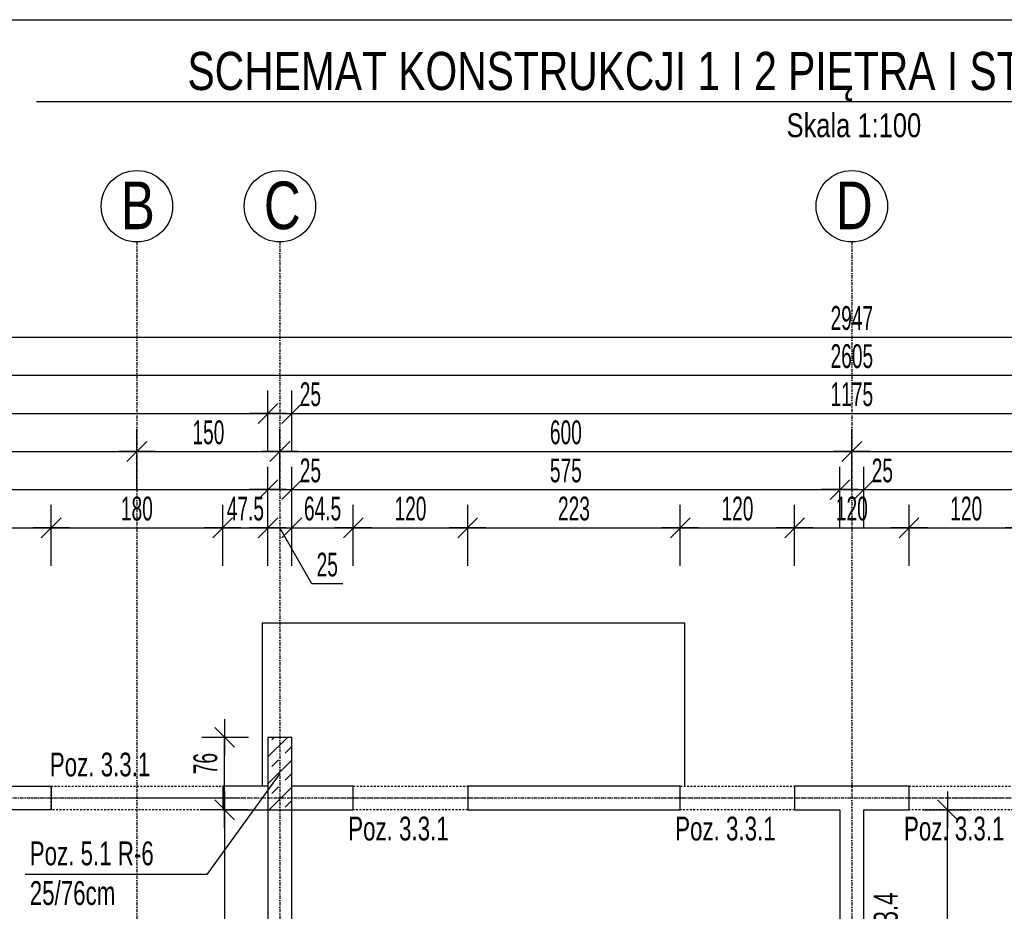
# Model space of a CAD drawing. Header units: millimetres. Extents: x -796 to 14823, y -2819 to 1873.
# Tile 21 of 51: x 338 to 1371, y 937 to 1873. Entities that reach past the tile are written whole.
import ezdxf
from ezdxf.enums import TextEntityAlignment as Align

# ---------------------------------------------------------------- set-up
doc = ezdxf.new("R2010")
doc.units = ezdxf.units.MM
doc.header["$LTSCALE"] = 10
doc.linetypes.add('MO', pattern=[0.7, 0.35, -0.17, 0.01, -0.17])
doc.linetypes.add('MP', pattern=[0.36, 0.2, -0.16])
doc.layers.add('BA_obw', color=230, linetype='Continuous', plot=False)
for name, color, linetype in [('BA_szr', 1, 'Continuous'), ('BA_txs', 2, 'Continuous'), ('BA_wym', 1, 'Continuous'), ('BD_lpm', 1, 'MP'), ('BD_osm', 1, 'MO'), ('BD_txs', 2, 'Continuous'), ('BD_wic', 1, 'Continuous'), ('BD_wig', 3, 'Continuous'), ('BZ_odn', 1, 'Continuous'), ('BZ_sym', 7, 'Continuous'), ('BZ_txg', 3, 'Continuous'), ('BZ_txs', 2, 'Continuous')]:
    doc.layers.add(name, color=color, linetype=linetype)
doc.styles.add('BIKTG', font='bikromsw.shx', dxfattribs={"width": 0.8})
doc.styles.add('BIKTS', font='bikromsw.shx', dxfattribs={"width": 0.8})
doc.styles.add('BIKWYM', font='bikromsw.shx', dxfattribs={"width": 0.6})
doc.dimstyles.new('BA_KR_100_cm', dxfattribs={"dimtxt": 25, "dimasz": 1.666667, "dimexe": 24, "dimexo": 0, "dimgap": 0, "dimtad": 0, "dimdec": 1, "dimrnd": 0.5, "dimzin": 9, "dimdsep": 46, "dimtxsty": 'BIKWYM', "dimblk": 'WYM-KR', "dimcen": 0, "dimdle": 20, "dimclrd": 256, "dimclre": 256, "dimclrt": 2, "dimadec": 0, "dimazin": 0, "dimtfac": 0.033333, "dimtdec": 1, "dimtmove": 0, "dimatfit": 3, "dimldrblk": 'WYM-KR', "dimfxl": 25, "dimfxlon": 1, "dimtvp": 0.8, "dimtolj": 1, "dimarcsym": 0})
doc.dimstyles.new('BZ_ST_100_cm', dxfattribs={"dimtxt": 25, "dimasz": 1.666667, "dimexe": 24, "dimexo": 0, "dimgap": 0, "dimtad": 0, "dimdec": 1, "dimrnd": 0.5, "dimdsep": 46, "dimtxsty": 'BIKWYM', "dimblk": 'WYM-ST', "dimcen": 0, "dimdle": 20, "dimclrd": 256, "dimclre": 256, "dimclrt": 7, "dimadec": 0, "dimazin": 0, "dimtfac": 0.033333, "dimtdec": 1, "dimtix": 1, "dimtmove": 2, "dimatfit": 3, "dimldrblk": 'WYM-ST', "dimfxl": 25, "dimfxlon": 1, "dimtvp": 0.8, "dimtolj": 1, "dimtzin": 0, "dimarcsym": 0})

# ---------------------------------------------------------------- blocks, each defined once
blk = doc.blocks.new('WYM-ST')
blk.add_hatch(color=256).paths.add_polyline_path([(-13, 2.88), (0, 0), (-13, -2.88)])
blk.add_lwpolyline([(0, 0), (-13, 2.88), (-13, -2.88), (0, 0)])
blk = doc.blocks.new('eoprz')
blk = doc.blocks.new('WYM-KR')
at = {"color": 7, "linetype": 'ByBlock'}
blk.add_line((6.24, 6.24), (-6.24, -6.24), dxfattribs=at)
at = {"linetype": 'ByBlock'}
blk.add_line((11.52, 0), (-11.52, 0), dxfattribs=at)
blk = doc.blocks.new('*D148')
at = {"layer": 'BA_wym', "lineweight": -2}
for p, q in [((221, 1299.9), (221, 1363.9)), ((371, 1299.9), (371, 1363.9)), ((222.7, 1339.9), (369.4, 1339.9))]:
    blk.add_line(p, q, dxfattribs=at)
at = {"layer": 'Defpoints', "color": 0}
for p in [(371, 1339.9), (221, 1068.9), (371, 1068.9)]:
    blk.add_point(p, dxfattribs=at)
at = {"layer": 'BA_wym', "lineweight": -2, "xscale": 1.666666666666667, "yscale": 1.666666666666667, "zscale": 1.666666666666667, "rotation": 180}
blk.add_blockref('WYM-KR', (221, 1339.9), dxfattribs=at)
at = {"layer": 'BA_wym', "lineweight": -2, "xscale": 1.666666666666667, "yscale": 1.666666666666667, "zscale": 1.666666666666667}
blk.add_blockref('WYM-KR', (371, 1339.9), dxfattribs=at)
at = {"layer": 'BA_wym', "color": 2, "insert": (296, 1359.9), "char_height": 25, "attachment_point": 5, "style": 'BIKWYM'}
blk.add_mtext('\\A1;150', dxfattribs=at)
blk = doc.blocks.new('*D149')
at = {"layer": 'BA_wym', "lineweight": -2}
for p, q in [((371, 1299.9), (371, 1363.9)), ((551, 1299.9), (551, 1363.9)), ((372.7, 1339.9), (549.4, 1339.9))]:
    blk.add_line(p, q, dxfattribs=at)
at = {"layer": 'Defpoints', "color": 0}
for p in [(551, 1339.9), (371, 1068.9), (551, 1068.9)]:
    blk.add_point(p, dxfattribs=at)
at = {"layer": 'BA_wym', "lineweight": -2, "xscale": 1.666666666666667, "yscale": 1.666666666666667, "zscale": 1.666666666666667, "rotation": 180}
blk.add_blockref('WYM-KR', (371, 1339.9), dxfattribs=at)
at = {"layer": 'BA_wym', "lineweight": -2, "xscale": 1.666666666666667, "yscale": 1.666666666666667, "zscale": 1.666666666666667}
blk.add_blockref('WYM-KR', (551, 1339.9), dxfattribs=at)
at = {"layer": 'BA_wym', "color": 2, "insert": (461, 1359.9), "char_height": 25, "attachment_point": 5, "style": 'BIKWYM'}
blk.add_mtext('\\A1;180', dxfattribs=at)
blk = doc.blocks.new('*D150')
at = {"layer": 'BA_wym', "lineweight": -2}
for p, q in [((551, 1299.9), (551, 1363.9)), ((598.5, 1299.9), (598.5, 1363.9)), ((549.4, 1339.9), (547.7, 1339.9)), ((551, 1339.9), (598.5, 1339.9)), ((600.2, 1339.9), (601.9, 1339.9))]:
    blk.add_line(p, q, dxfattribs=at)
at = {"layer": 'Defpoints', "color": 0}
for p in [(598.5, 1339.9), (598.5, 1119.9), (551, 1068.9)]:
    blk.add_point(p, dxfattribs=at)
at = {"layer": 'BA_wym', "lineweight": -2, "xscale": 1.666666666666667, "yscale": 1.666666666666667, "zscale": 1.666666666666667}
blk.add_blockref('WYM-KR', (551, 1339.9), dxfattribs=at)
at = {"layer": 'BA_wym', "lineweight": -2, "xscale": 1.666666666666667, "yscale": 1.666666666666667, "zscale": 1.666666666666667, "rotation": 180}
blk.add_blockref('WYM-KR', (598.5, 1339.9), dxfattribs=at)
at = {"layer": 'BA_wym', "color": 2, "insert": (574.8, 1359.9), "char_height": 25, "attachment_point": 5, "style": 'BIKWYM'}
blk.add_mtext('\\A1;47.5', dxfattribs=at)
blk = doc.blocks.new('*D151')
at = {"layer": 'BA_wym', "lineweight": -2}
for p, q in [((598.5, 1299.9), (598.5, 1363.9)), ((623.5, 1299.9), (623.5, 1363.9)), ((596.9, 1339.9), (595.2, 1339.9)), ((598.5, 1339.9), (623.5, 1339.9)), ((644.5, 1281.1), (611, 1339.9)), ((625.2, 1339.9), (626.9, 1339.9)), ((676.9, 1281.1), (644.5, 1281.1))]:
    blk.add_line(p, q, dxfattribs=at)
at = {"layer": 'Defpoints', "color": 0}
for p in [(623.5, 1339.9), (598.5, 1119.9), (623.5, 1119.9)]:
    blk.add_point(p, dxfattribs=at)
at = {"layer": 'BA_wym', "lineweight": -2, "xscale": 1.666666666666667, "yscale": 1.666666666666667, "zscale": 1.666666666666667}
blk.add_blockref('WYM-KR', (598.5, 1339.9), dxfattribs=at)
at = {"layer": 'BA_wym', "lineweight": -2, "xscale": 1.666666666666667, "yscale": 1.666666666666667, "zscale": 1.666666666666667, "rotation": 180}
blk.add_blockref('WYM-KR', (623.5, 1339.9), dxfattribs=at)
at = {"layer": 'BA_wym', "color": 2, "insert": (660.7, 1301.1), "char_height": 25, "attachment_point": 5, "style": 'BIKWYM'}
blk.add_mtext('\\A1;25', dxfattribs=at)
blk = doc.blocks.new('*D152')
at = {"layer": 'BA_wym', "lineweight": -2}
for p, q in [((623.5, 1299.9), (623.5, 1363.9)), ((688, 1299.9), (688, 1363.9)), ((625.2, 1339.9), (686.4, 1339.9))]:
    blk.add_line(p, q, dxfattribs=at)
at = {"layer": 'Defpoints', "color": 0}
for p in [(688, 1339.9), (623.5, 1119.9), (688, 1068.9)]:
    blk.add_point(p, dxfattribs=at)
at = {"layer": 'BA_wym', "lineweight": -2, "xscale": 1.666666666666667, "yscale": 1.666666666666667, "zscale": 1.666666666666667, "rotation": 180}
blk.add_blockref('WYM-KR', (623.5, 1339.9), dxfattribs=at)
at = {"layer": 'BA_wym', "lineweight": -2, "xscale": 1.666666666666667, "yscale": 1.666666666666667, "zscale": 1.666666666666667}
blk.add_blockref('WYM-KR', (688, 1339.9), dxfattribs=at)
at = {"layer": 'BA_wym', "color": 2, "insert": (655.8, 1359.9), "char_height": 25, "attachment_point": 5, "style": 'BIKWYM'}
blk.add_mtext('\\A1;64.5', dxfattribs=at)
blk = doc.blocks.new('*D153')
at = {"layer": 'BA_wym', "lineweight": -2}
for p, q in [((688, 1299.9), (688, 1363.9)), ((808, 1299.9), (808, 1363.9)), ((689.7, 1339.9), (806.4, 1339.9))]:
    blk.add_line(p, q, dxfattribs=at)
at = {"layer": 'Defpoints', "color": 0}
for p in [(808, 1339.9), (688, 1068.9), (808, 1068.9)]:
    blk.add_point(p, dxfattribs=at)
at = {"layer": 'BA_wym', "lineweight": -2, "xscale": 1.666666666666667, "yscale": 1.666666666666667, "zscale": 1.666666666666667, "rotation": 180}
blk.add_blockref('WYM-KR', (688, 1339.9), dxfattribs=at)
at = {"layer": 'BA_wym', "lineweight": -2, "xscale": 1.666666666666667, "yscale": 1.666666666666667, "zscale": 1.666666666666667}
blk.add_blockref('WYM-KR', (808, 1339.9), dxfattribs=at)
at = {"layer": 'BA_wym', "color": 2, "insert": (748, 1359.9), "char_height": 25, "attachment_point": 5, "style": 'BIKWYM'}
blk.add_mtext('\\A1;120', dxfattribs=at)
blk = doc.blocks.new('*D154')
at = {"layer": 'BA_wym', "lineweight": -2}
for p, q in [((808, 1299.9), (808, 1363.9)), ((1031, 1299.9), (1031, 1363.9)), ((809.7, 1339.9), (1029.4, 1339.9))]:
    blk.add_line(p, q, dxfattribs=at)
at = {"layer": 'Defpoints', "color": 0}
for p in [(1031, 1339.9), (808, 1068.9), (1031, 1068.9)]:
    blk.add_point(p, dxfattribs=at)
at = {"layer": 'BA_wym', "lineweight": -2, "xscale": 1.666666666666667, "yscale": 1.666666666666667, "zscale": 1.666666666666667, "rotation": 180}
blk.add_blockref('WYM-KR', (808, 1339.9), dxfattribs=at)
at = {"layer": 'BA_wym', "lineweight": -2, "xscale": 1.666666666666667, "yscale": 1.666666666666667, "zscale": 1.666666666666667}
blk.add_blockref('WYM-KR', (1031, 1339.9), dxfattribs=at)
at = {"layer": 'BA_wym', "color": 2, "insert": (919.5, 1359.9), "char_height": 25, "attachment_point": 5, "style": 'BIKWYM'}
blk.add_mtext('\\A1;223', dxfattribs=at)
blk = doc.blocks.new('*D155')
at = {"layer": 'BA_wym', "lineweight": -2}
for p, q in [((1031, 1299.9), (1031, 1363.9)), ((1151, 1299.9), (1151, 1363.9)), ((1032.7, 1339.9), (1149.4, 1339.9))]:
    blk.add_line(p, q, dxfattribs=at)
at = {"layer": 'Defpoints', "color": 0}
for p in [(1151, 1339.9), (1031, 1068.9), (1151, 1068.9)]:
    blk.add_point(p, dxfattribs=at)
at = {"layer": 'BA_wym', "lineweight": -2, "xscale": 1.666666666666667, "yscale": 1.666666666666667, "zscale": 1.666666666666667, "rotation": 180}
blk.add_blockref('WYM-KR', (1031, 1339.9), dxfattribs=at)
at = {"layer": 'BA_wym', "lineweight": -2, "xscale": 1.666666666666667, "yscale": 1.666666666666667, "zscale": 1.666666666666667}
blk.add_blockref('WYM-KR', (1151, 1339.9), dxfattribs=at)
at = {"layer": 'BA_wym', "color": 2, "insert": (1091, 1359.9), "char_height": 25, "attachment_point": 5, "style": 'BIKWYM'}
blk.add_mtext('\\A1;120', dxfattribs=at)
blk = doc.blocks.new('*D156')
at = {"layer": 'BA_wym', "lineweight": -2}
for p, q in [((1151, 1299.9), (1151, 1363.9)), ((1271, 1299.9), (1271, 1363.9)), ((1152.7, 1339.9), (1269.4, 1339.9))]:
    blk.add_line(p, q, dxfattribs=at)
at = {"layer": 'Defpoints', "color": 0}
for p in [(1271, 1339.9), (1151, 1068.9), (1271, 1068.9)]:
    blk.add_point(p, dxfattribs=at)
at = {"layer": 'BA_wym', "lineweight": -2, "xscale": 1.666666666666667, "yscale": 1.666666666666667, "zscale": 1.666666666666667, "rotation": 180}
blk.add_blockref('WYM-KR', (1151, 1339.9), dxfattribs=at)
at = {"layer": 'BA_wym', "lineweight": -2, "xscale": 1.666666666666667, "yscale": 1.666666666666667, "zscale": 1.666666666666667}
blk.add_blockref('WYM-KR', (1271, 1339.9), dxfattribs=at)
at = {"layer": 'BA_wym', "color": 2, "insert": (1211, 1359.9), "char_height": 25, "attachment_point": 5, "style": 'BIKWYM'}
blk.add_mtext('\\A1;120', dxfattribs=at)
blk = doc.blocks.new('*D157')
at = {"layer": 'BA_wym', "lineweight": -2}
for p, q in [((1271, 1299.9), (1271, 1363.9)), ((1391, 1299.9), (1391, 1363.9)), ((1272.7, 1339.9), (1389.4, 1339.9))]:
    blk.add_line(p, q, dxfattribs=at)
at = {"layer": 'Defpoints', "color": 0}
for p in [(1391, 1339.9), (1271, 1068.9), (1391, 1068.9)]:
    blk.add_point(p, dxfattribs=at)
at = {"layer": 'BA_wym', "lineweight": -2, "xscale": 1.666666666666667, "yscale": 1.666666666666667, "zscale": 1.666666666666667, "rotation": 180}
blk.add_blockref('WYM-KR', (1271, 1339.9), dxfattribs=at)
at = {"layer": 'BA_wym', "lineweight": -2, "xscale": 1.666666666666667, "yscale": 1.666666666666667, "zscale": 1.666666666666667}
blk.add_blockref('WYM-KR', (1391, 1339.9), dxfattribs=at)
at = {"layer": 'BA_wym', "color": 2, "insert": (1331, 1359.9), "char_height": 25, "attachment_point": 5, "style": 'BIKWYM'}
blk.add_mtext('\\A1;120', dxfattribs=at)
blk = doc.blocks.new('*D169')
at = {"layer": 'BA_wym', "lineweight": -2}
for p, q in [((-66.5, 1339.9), (-66.5, 1403.9)), ((598.5, 1339.9), (598.5, 1403.9)), ((-64.8, 1379.9), (596.9, 1379.9))]:
    blk.add_line(p, q, dxfattribs=at)
at = {"layer": 'Defpoints', "color": 0}
for p in [(598.5, 1379.9), (598.5, 1119.9), (-66.5, 1068.9)]:
    blk.add_point(p, dxfattribs=at)
at = {"layer": 'BA_wym', "lineweight": -2, "xscale": 1.666666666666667, "yscale": 1.666666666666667, "zscale": 1.666666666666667, "rotation": 180}
blk.add_blockref('WYM-KR', (-66.5, 1379.9), dxfattribs=at)
at = {"layer": 'BA_wym', "lineweight": -2, "xscale": 1.666666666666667, "yscale": 1.666666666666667, "zscale": 1.666666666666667}
blk.add_blockref('WYM-KR', (598.5, 1379.9), dxfattribs=at)
at = {"layer": 'BA_wym', "color": 2, "insert": (266, 1399.9), "char_height": 25, "attachment_point": 5, "style": 'BIKWYM'}
blk.add_mtext('\\A1;665', dxfattribs=at)
blk = doc.blocks.new('*D170')
at = {"layer": 'BA_wym', "lineweight": -2}
for p, q in [((598.5, 1339.9), (598.5, 1403.9)), ((623.5, 1339.9), (623.5, 1403.9)), ((596.9, 1379.9), (595.2, 1379.9)), ((598.5, 1379.9), (623.5, 1379.9)), ((625.2, 1379.9), (659.2, 1379.9))]:
    blk.add_line(p, q, dxfattribs=at)
at = {"layer": 'Defpoints', "color": 0}
for p in [(623.5, 1379.9), (598.5, 1119.9), (623.5, 1119.9)]:
    blk.add_point(p, dxfattribs=at)
at = {"layer": 'BA_wym', "lineweight": -2, "xscale": 1.666666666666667, "yscale": 1.666666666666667, "zscale": 1.666666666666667}
blk.add_blockref('WYM-KR', (598.5, 1379.9), dxfattribs=at)
at = {"layer": 'BA_wym', "lineweight": -2, "xscale": 1.666666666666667, "yscale": 1.666666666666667, "zscale": 1.666666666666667, "rotation": 180}
blk.add_blockref('WYM-KR', (623.5, 1379.9), dxfattribs=at)
at = {"layer": 'BA_wym', "color": 2, "insert": (643, 1399.9), "char_height": 25, "attachment_point": 5, "style": 'BIKWYM'}
blk.add_mtext('\\A1;25', dxfattribs=at)
blk = doc.blocks.new('*D171')
at = {"layer": 'BA_wym', "lineweight": -2}
for p, q in [((623.5, 1339.9), (623.5, 1403.9)), ((1198.5, 1339.9), (1198.5, 1403.9)), ((625.2, 1379.9), (1196.9, 1379.9))]:
    blk.add_line(p, q, dxfattribs=at)
at = {"layer": 'Defpoints', "color": 0}
for p in [(1198.5, 1379.9), (623.5, 1119.9), (1198.5, 1043.9)]:
    blk.add_point(p, dxfattribs=at)
at = {"layer": 'BA_wym', "lineweight": -2, "xscale": 1.666666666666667, "yscale": 1.666666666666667, "zscale": 1.666666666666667, "rotation": 180}
blk.add_blockref('WYM-KR', (623.5, 1379.9), dxfattribs=at)
at = {"layer": 'BA_wym', "lineweight": -2, "xscale": 1.666666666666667, "yscale": 1.666666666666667, "zscale": 1.666666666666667}
blk.add_blockref('WYM-KR', (1198.5, 1379.9), dxfattribs=at)
at = {"layer": 'BA_wym', "color": 2, "insert": (911, 1399.9), "char_height": 25, "attachment_point": 5, "style": 'BIKWYM'}
blk.add_mtext('\\A1;575', dxfattribs=at)
blk = doc.blocks.new('*D172')
at = {"layer": 'BA_wym', "lineweight": -2}
for p, q in [((1198.5, 1339.9), (1198.5, 1403.9)), ((1223.5, 1339.9), (1223.5, 1403.9)), ((1196.9, 1379.9), (1195.2, 1379.9)), ((1198.5, 1379.9), (1223.5, 1379.9)), ((1225.2, 1379.9), (1259.2, 1379.9))]:
    blk.add_line(p, q, dxfattribs=at)
at = {"layer": 'Defpoints', "color": 0}
for p in [(1223.5, 1379.9), (1198.5, 1043.9), (1223.5, 1043.9)]:
    blk.add_point(p, dxfattribs=at)
at = {"layer": 'BA_wym', "lineweight": -2, "xscale": 1.666666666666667, "yscale": 1.666666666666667, "zscale": 1.666666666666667}
blk.add_blockref('WYM-KR', (1198.5, 1379.9), dxfattribs=at)
at = {"layer": 'BA_wym', "lineweight": -2, "xscale": 1.666666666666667, "yscale": 1.666666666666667, "zscale": 1.666666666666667, "rotation": 180}
blk.add_blockref('WYM-KR', (1223.5, 1379.9), dxfattribs=at)
at = {"layer": 'BA_wym', "color": 2, "insert": (1243, 1399.9), "char_height": 25, "attachment_point": 5, "style": 'BIKWYM'}
blk.add_mtext('\\A1;25', dxfattribs=at)
blk = doc.blocks.new('*D173')
at = {"layer": 'BA_wym', "lineweight": -2}
for p, q in [((1223.5, 1339.9), (1223.5, 1403.9)), ((1798.5, 1339.9), (1798.5, 1403.9)), ((1225.2, 1379.9), (1796.9, 1379.9))]:
    blk.add_line(p, q, dxfattribs=at)
at = {"layer": 'Defpoints', "color": 0}
for p in [(1798.5, 1379.9), (1798.5, 1119.9), (1223.5, 1043.9)]:
    blk.add_point(p, dxfattribs=at)
at = {"layer": 'BA_wym', "lineweight": -2, "xscale": 1.666666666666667, "yscale": 1.666666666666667, "zscale": 1.666666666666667, "rotation": 180}
blk.add_blockref('WYM-KR', (1223.5, 1379.9), dxfattribs=at)
at = {"layer": 'BA_wym', "lineweight": -2, "xscale": 1.666666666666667, "yscale": 1.666666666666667, "zscale": 1.666666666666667}
blk.add_blockref('WYM-KR', (1798.5, 1379.9), dxfattribs=at)
at = {"layer": 'BA_wym', "color": 2, "insert": (1511, 1399.9), "char_height": 25, "attachment_point": 5, "style": 'BIKWYM'}
blk.add_mtext('\\A1;575', dxfattribs=at)
blk = doc.blocks.new('*D178')
at = {"layer": 'BA_wym', "lineweight": -2}
for p, q in [((-79, 1379.9), (-79, 1443.9)), ((461, 1379.9), (461, 1443.9)), ((-77.3, 1419.9), (459.4, 1419.9))]:
    blk.add_line(p, q, dxfattribs=at)
at = {"layer": 'Defpoints', "color": 0}
for p in [(461, 1419.9), (-79, 1068.9), (461, 1073.6)]:
    blk.add_point(p, dxfattribs=at)
at = {"layer": 'BA_wym', "lineweight": -2, "xscale": 1.666666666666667, "yscale": 1.666666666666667, "zscale": 1.666666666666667, "rotation": 180}
blk.add_blockref('WYM-KR', (-79, 1419.9), dxfattribs=at)
at = {"layer": 'BA_wym', "lineweight": -2, "xscale": 1.666666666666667, "yscale": 1.666666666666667, "zscale": 1.666666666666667}
blk.add_blockref('WYM-KR', (461, 1419.9), dxfattribs=at)
at = {"layer": 'BA_wym', "color": 2, "insert": (191, 1439.9), "char_height": 25, "attachment_point": 5, "style": 'BIKWYM'}
blk.add_mtext('\\A1;540', dxfattribs=at)
blk = doc.blocks.new('*D179')
at = {"layer": 'BA_wym', "lineweight": -2}
for p, q in [((461, 1379.9), (461, 1443.9)), ((611, 1379.9), (611, 1443.9)), ((462.7, 1419.9), (609.4, 1419.9))]:
    blk.add_line(p, q, dxfattribs=at)
at = {"layer": 'Defpoints', "color": 0}
for p in [(611, 1419.9), (611, 1239.9), (461, 1073.6)]:
    blk.add_point(p, dxfattribs=at)
at = {"layer": 'BA_wym', "lineweight": -2, "xscale": 1.666666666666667, "yscale": 1.666666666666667, "zscale": 1.666666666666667, "rotation": 180}
blk.add_blockref('WYM-KR', (461, 1419.9), dxfattribs=at)
at = {"layer": 'BA_wym', "lineweight": -2, "xscale": 1.666666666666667, "yscale": 1.666666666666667, "zscale": 1.666666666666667}
blk.add_blockref('WYM-KR', (611, 1419.9), dxfattribs=at)
at = {"layer": 'BA_wym', "color": 2, "insert": (536, 1439.9), "char_height": 25, "attachment_point": 5, "style": 'BIKWYM'}
blk.add_mtext('\\A1;150', dxfattribs=at)
blk = doc.blocks.new('*D180')
at = {"layer": 'BA_wym', "lineweight": -2}
for p, q in [((611, 1379.9), (611, 1443.9)), ((1211, 1379.9), (1211, 1443.9)), ((612.7, 1419.9), (1209.4, 1419.9))]:
    blk.add_line(p, q, dxfattribs=at)
at = {"layer": 'Defpoints', "color": 0}
for p in [(1211, 1419.9), (611, 1239.9), (1211, 1068.9)]:
    blk.add_point(p, dxfattribs=at)
at = {"layer": 'BA_wym', "lineweight": -2, "xscale": 1.666666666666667, "yscale": 1.666666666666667, "zscale": 1.666666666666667, "rotation": 180}
blk.add_blockref('WYM-KR', (611, 1419.9), dxfattribs=at)
at = {"layer": 'BA_wym', "lineweight": -2, "xscale": 1.666666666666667, "yscale": 1.666666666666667, "zscale": 1.666666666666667}
blk.add_blockref('WYM-KR', (1211, 1419.9), dxfattribs=at)
at = {"layer": 'BA_wym', "color": 2, "insert": (911, 1439.9), "char_height": 25, "attachment_point": 5, "style": 'BIKWYM'}
blk.add_mtext('\\A1;600', dxfattribs=at)
blk = doc.blocks.new('*D181')
at = {"layer": 'BA_wym', "lineweight": -2}
for p, q in [((1211, 1379.9), (1211, 1443.9)), ((1811, 1379.9), (1811, 1443.9)), ((1212.7, 1419.9), (1809.3, 1419.9))]:
    blk.add_line(p, q, dxfattribs=at)
at = {"layer": 'Defpoints', "color": 0}
for p in [(1811, 1419.9), (1811, 1239.9), (1211, 1068.9)]:
    blk.add_point(p, dxfattribs=at)
at = {"layer": 'BA_wym', "lineweight": -2, "xscale": 1.666666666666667, "yscale": 1.666666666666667, "zscale": 1.666666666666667, "rotation": 180}
blk.add_blockref('WYM-KR', (1211, 1419.9), dxfattribs=at)
at = {"layer": 'BA_wym', "lineweight": -2, "xscale": 1.666666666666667, "yscale": 1.666666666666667, "zscale": 1.666666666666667}
blk.add_blockref('WYM-KR', (1811, 1419.9), dxfattribs=at)
at = {"layer": 'BA_wym', "color": 2, "insert": (1511, 1439.9), "char_height": 25, "attachment_point": 5, "style": 'BIKWYM'}
blk.add_mtext('\\A1;600', dxfattribs=at)
blk = doc.blocks.new('*D185')
at = {"layer": 'BA_wym', "lineweight": -2}
for p, q in [((-91.5, 1459.9), (-91.5, 1523.9)), ((2513.5, 1459.9), (2513.5, 1523.9)), ((-89.8, 1499.9), (2511.9, 1499.9))]:
    blk.add_line(p, q, dxfattribs=at)
at = {"layer": 'Defpoints', "color": 0}
for p in [(2513.5, 1499.9), (-91.5, 1068.9), (2513.5, 1068.9)]:
    blk.add_point(p, dxfattribs=at)
at = {"layer": 'BA_wym', "lineweight": -2, "xscale": 1.666666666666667, "yscale": 1.666666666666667, "zscale": 1.666666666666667, "rotation": 180}
blk.add_blockref('WYM-KR', (-91.5, 1499.9), dxfattribs=at)
at = {"layer": 'BA_wym', "lineweight": -2, "xscale": 1.666666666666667, "yscale": 1.666666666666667, "zscale": 1.666666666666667}
blk.add_blockref('WYM-KR', (2513.5, 1499.9), dxfattribs=at)
at = {"layer": 'BA_wym', "color": 2, "insert": (1211, 1519.9), "char_height": 25, "attachment_point": 5, "style": 'BIKWYM'}
blk.add_mtext('\\A1;2605', dxfattribs=at)
blk = doc.blocks.new('*D186')
at = {"layer": 'BA_wym', "lineweight": -2}
for p, q in [((-91.5, 1419.9), (-91.5, 1483.9)), ((598.5, 1419.9), (598.5, 1483.9)), ((-89.8, 1459.9), (596.8, 1459.9))]:
    blk.add_line(p, q, dxfattribs=at)
at = {"layer": 'Defpoints', "color": 0}
for p in [(598.5, 1459.9), (598.5, 1119.9), (-91.5, 1068.9)]:
    blk.add_point(p, dxfattribs=at)
at = {"layer": 'BA_wym', "lineweight": -2, "xscale": 1.666666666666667, "yscale": 1.666666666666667, "zscale": 1.666666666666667, "rotation": 180}
blk.add_blockref('WYM-KR', (-91.5, 1459.9), dxfattribs=at)
at = {"layer": 'BA_wym', "lineweight": -2, "xscale": 1.666666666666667, "yscale": 1.666666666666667, "zscale": 1.666666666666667}
blk.add_blockref('WYM-KR', (598.5, 1459.9), dxfattribs=at)
at = {"layer": 'BA_wym', "color": 2, "insert": (253.5, 1479.9), "char_height": 25, "attachment_point": 5, "style": 'BIKWYM'}
blk.add_mtext('\\A1;690', dxfattribs=at)
blk = doc.blocks.new('*D187')
at = {"layer": 'BA_wym', "lineweight": -2}
for p, q in [((623.5, 1419.9), (623.5, 1483.9)), ((1798.5, 1419.9), (1798.5, 1483.9)), ((625.2, 1459.9), (1796.8, 1459.9))]:
    blk.add_line(p, q, dxfattribs=at)
at = {"layer": 'Defpoints', "color": 0}
for p in [(1798.5, 1459.9), (623.5, 1119.9), (1798.5, 1119.9)]:
    blk.add_point(p, dxfattribs=at)
at = {"layer": 'BA_wym', "lineweight": -2, "xscale": 1.666666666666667, "yscale": 1.666666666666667, "zscale": 1.666666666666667, "rotation": 180}
blk.add_blockref('WYM-KR', (623.5, 1459.9), dxfattribs=at)
at = {"layer": 'BA_wym', "lineweight": -2, "xscale": 1.666666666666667, "yscale": 1.666666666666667, "zscale": 1.666666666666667}
blk.add_blockref('WYM-KR', (1798.5, 1459.9), dxfattribs=at)
at = {"layer": 'BA_wym', "color": 2, "insert": (1211, 1479.9), "char_height": 25, "attachment_point": 5, "style": 'BIKWYM'}
blk.add_mtext('\\A1;1175', dxfattribs=at)
blk = doc.blocks.new('*D114')
at = {"layer": 'BA_wym', "lineweight": -2}
for p, q in [((-497.5, 1119.9), (-546.5, 1119.9)), ((-522.5, 1070.5), (-522.5, 1118.2)), ((-497.5, 1068.9), (-546.5, 1068.9))]:
    blk.add_line(p, q, dxfattribs=at)
at = {"layer": 'Defpoints', "color": 0}
for p in [(-522.5, 1119.9), (598.5, 1119.9), (-91.5, 1068.9)]:
    blk.add_point(p, dxfattribs=at)
at = {"layer": 'BA_wym', "lineweight": -2, "xscale": 1.666666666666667, "yscale": 1.666666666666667, "zscale": 1.666666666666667}
for p, rotation in [((-522.5, 1119.9), 90), ((-522.5, 1068.9), 270)]:
    blk.add_blockref('WYM-KR', p, dxfattribs=dict(at, rotation=rotation))
at = {"layer": 'BA_wym', "color": 2, "insert": (-542.5, 1094.4), "char_height": 25, "attachment_point": 5, "rotation": 90, "style": 'BIKWYM'}
blk.add_mtext('\\A1;51', dxfattribs=at)
blk = doc.blocks.new('*D117')
at = {"layer": 'BA_wym', "lineweight": -2}
for p, q in [((-537.5, 1119.9), (-586.5, 1119.9)), ((-562.5, 1118.2), (-562.5, -925.5)), ((-537.5, -927.1), (-586.5, -927.1))]:
    blk.add_line(p, q, dxfattribs=at)
at = {"layer": 'Defpoints', "color": 0}
for p in [(598.5, 1119.9), (-562.5, -927.1), (-91.5, -927.1)]:
    blk.add_point(p, dxfattribs=at)
at = {"layer": 'BA_wym', "lineweight": -2, "xscale": 1.666666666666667, "yscale": 1.666666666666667, "zscale": 1.666666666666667}
for p, rotation in [((-562.5, 1119.9), 90), ((-562.5, -927.1), 270)]:
    blk.add_blockref('WYM-KR', p, dxfattribs=dict(at, rotation=rotation))
at = {"layer": 'BA_wym', "color": 2, "insert": (-582.5, 96.4), "char_height": 25, "attachment_point": 5, "rotation": 90, "style": 'BIKWYM'}
blk.add_mtext('\\A1;2047', dxfattribs=at)
blk = doc.blocks.new('*D209')
at = {"layer": 'BA_wym', "lineweight": -2}
for p, q in [((598.5, 1419.9), (598.5, 1483.9)), ((623.5, 1419.9), (623.5, 1483.9)), ((596.8, 1459.9), (595.2, 1459.9)), ((598.5, 1459.9), (623.5, 1459.9)), ((625.2, 1459.9), (659.2, 1459.9))]:
    blk.add_line(p, q, dxfattribs=at)
at = {"layer": 'Defpoints', "color": 0}
for p in [(623.5, 1459.9), (598.5, 1119.9), (623.5, 1119.9)]:
    blk.add_point(p, dxfattribs=at)
at = {"layer": 'BA_wym', "lineweight": -2, "xscale": 1.666666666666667, "yscale": 1.666666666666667, "zscale": 1.666666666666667}
blk.add_blockref('WYM-KR', (598.5, 1459.9), dxfattribs=at)
at = {"layer": 'BA_wym', "lineweight": -2, "xscale": 1.666666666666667, "yscale": 1.666666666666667, "zscale": 1.666666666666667, "rotation": 180}
blk.add_blockref('WYM-KR', (623.5, 1459.9), dxfattribs=at)
at = {"layer": 'BA_wym', "color": 2, "insert": (643, 1479.9), "char_height": 25, "attachment_point": 5, "style": 'BIKWYM'}
blk.add_mtext('\\A1;25', dxfattribs=at)
blk = doc.blocks.new('*D246')
at = {"layer": 'BA_wym', "lineweight": -2}
for p, q in [((578, 1119.9), (529, 1119.9)), ((553, 1045.5), (553, 1118.2)), ((578, 1043.9), (529, 1043.9))]:
    blk.add_line(p, q, dxfattribs=at)
at = {"layer": 'Defpoints', "color": 0}
for p in [(553, 1119.9), (598.5, 1119.9), (593, 1043.9)]:
    blk.add_point(p, dxfattribs=at)
at = {"layer": 'BA_wym', "lineweight": -2, "xscale": 1.666666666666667, "yscale": 1.666666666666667, "zscale": 1.666666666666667}
for p, rotation in [((553, 1119.9), 90), ((553, 1043.9), 270)]:
    blk.add_blockref('WYM-KR', p, dxfattribs=dict(at, rotation=rotation))
at = {"layer": 'BA_wym', "color": 2, "insert": (533, 1092.4), "char_height": 25, "attachment_point": 5, "rotation": 90, "style": 'BIKWYM'}
blk.add_mtext('\\A1;76', dxfattribs=at)
blk = doc.blocks.new('*D247')
at = {"layer": 'BA_wym', "lineweight": -2}
for p, q in [((578, 1043.9), (529, 1043.9)), ((553, 1042.2), (553, 766.5)), ((578, 764.9), (529, 764.9))]:
    blk.add_line(p, q, dxfattribs=at)
at = {"layer": 'Defpoints', "color": 0}
for p in [(593, 1043.9), (553, 764.9), (598.5, 764.9)]:
    blk.add_point(p, dxfattribs=at)
at = {"layer": 'BA_wym', "lineweight": -2, "xscale": 1.666666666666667, "yscale": 1.666666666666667, "zscale": 1.666666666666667}
for p, rotation in [((553, 1043.9), 90), ((553, 764.9), 270)]:
    blk.add_blockref('WYM-KR', p, dxfattribs=dict(at, rotation=rotation))
at = {"layer": 'BA_wym', "color": 2, "insert": (533, 904.4), "char_height": 25, "attachment_point": 5, "rotation": 90, "style": 'BIKWYM'}
blk.add_mtext('\\A1;279', dxfattribs=at)
blk = doc.blocks.new('*D260')
at = {"layer": 'BA_wym', "lineweight": -2}
for p, q in [((1286.3, 1043.9), (1335.3, 1043.9)), ((1311.3, 766.5), (1311.3, 1042.2)), ((1286.3, 764.9), (1335.3, 764.9))]:
    blk.add_line(p, q, dxfattribs=at)
at = {"layer": 'Defpoints', "color": 0}
for p in [(1271.3, 1043.9), (1311.3, 1043.9), (1223.5, 764.9)]:
    blk.add_point(p, dxfattribs=at)
at = {"layer": 'BA_wym', "lineweight": -2, "xscale": 1.666666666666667, "yscale": 1.666666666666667, "zscale": 1.666666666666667}
for p, rotation in [((1311.3, 1043.9), 90), ((1311.3, 764.9), 270)]:
    blk.add_blockref('WYM-KR', p, dxfattribs=dict(at, rotation=rotation))
at = {"layer": 'BA_wym', "color": 2, "insert": (1291.3, 904.4), "char_height": 25, "attachment_point": 5, "rotation": 90, "style": 'BIKWYM'}
blk.add_mtext('\\A1;279', dxfattribs=at)
blk = doc.blocks.new('*D323')
at = {"layer": 'BA_wym', "lineweight": -2}
for p, q in [((-262.5, 1499.9), (-262.5, 1563.9)), ((2684.5, 1499.9), (2684.5, 1563.9)), ((-260.8, 1539.9), (2682.9, 1539.9))]:
    blk.add_line(p, q, dxfattribs=at)
at = {"layer": 'Defpoints', "color": 0}
for p in [(2684.5, 1539.9), (-262.5, 806.4), (2684.5, 806.4)]:
    blk.add_point(p, dxfattribs=at)
at = {"layer": 'BA_wym', "lineweight": -2, "xscale": 1.666666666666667, "yscale": 1.666666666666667, "zscale": 1.666666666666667, "rotation": 180}
blk.add_blockref('WYM-KR', (-262.5, 1539.9), dxfattribs=at)
at = {"layer": 'BA_wym', "lineweight": -2, "xscale": 1.666666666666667, "yscale": 1.666666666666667, "zscale": 1.666666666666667}
blk.add_blockref('WYM-KR', (2684.5, 1539.9), dxfattribs=at)
at = {"layer": 'BA_wym', "color": 2, "insert": (1211, 1559.9), "char_height": 25, "attachment_point": 5, "style": 'BIKWYM'}
blk.add_mtext('\\A1;2947', dxfattribs=at)

msp = doc.modelspace()

# ---------------------------------------------------------------- hatches: boundary and pattern name
at = {"layer": 'BA_szr'}
h = msp.add_hatch(dxfattribs=at)
h.set_pattern_fill('BIK_ZELBET', color=256, scale=100, angle=45, pattern_type=2)
h.set_pattern_definition([(45, (-11015.26, -21), (-14.142136, 14.142136), []), (45, (-11022.33, -13.929), (-14.142136, 14.142136), [10, -10])])
h.paths.add_polyline_path([(598.52, 1043.85), (623.52, 1043.85), (623.52, 1119.85), (598.52, 1119.85)])

# ---------------------------------------------------------------- linework, layer by layer
at = {"layer": 'BA_obw'}
msp.add_lwpolyline([(-795.82, 1873.17), (3205.68, 1873.17), (3205.68, -1534.81), (-795.82, -1534.81)], close=True, dxfattribs=at)
at = {"layer": 'BD_lpm'}
for points in [[(551.02, 1043.85), (371.02, 1043.85), (371.02, 1068.85), (551.02, 1068.85)], [(808.02, 1043.85), (688.02, 1043.85), (688.02, 1068.85), (808.02, 1068.85)], [(1151.02, 1043.85), (1031.02, 1043.85), (1031.02, 1068.85), (1151.02, 1068.85)], [(1391.02, 1043.85), (1271.02, 1043.85), (1271.02, 1068.85), (1391.02, 1068.85)]]:
    msp.add_lwpolyline(points, close=True, dxfattribs=at)
at = {"layer": 'BD_osm', "color": 5}
for p, q in [((346.02, 1056.35), (576.02, 1056.35)), ((663.02, 1056.35), (833.02, 1056.35)), ((1006.02, 1056.35), (1176.02, 1056.35)), ((1246.02, 1056.35), (1416.02, 1056.35))]:
    msp.add_line(p, q, dxfattribs=at)
at = {"layer": 'BD_osm'}
for points in [[(461.02, 1639.86), (461.02, -1432.6)], [(611.02, 1639.86), (611.02, -1432.6)], [(1211.02, 1639.86), (1211.02, -1432.6)], [(-662.48, 1056.35), (3084.52, 1056.35)]]:
    msp.add_lwpolyline(points, dxfattribs=at)
at = {"layer": 'BD_wic', "color": 9}
msp.add_lwpolyline([(1035.98, 1068.85), (1035.98, 1239.86), (592.52, 1239.86), (592.52, 1068.85)], dxfattribs=at)
at = {"layer": 'BD_wic'}
for centre in [(461.02, 1677.36), (611.02, 1677.36), (1211.02, 1677.36)]:
    msp.add_circle(centre, 37.5, dxfattribs=at)
at = {"layer": 'BD_wig'}
for points in [[(688.02, 1043.85), (688.02, 1068.85), (623.52, 1068.85), (623.52, 1119.85), (598.52, 1119.85), (598.52, 1068.85), (551.02, 1068.85), (551.02, 1043.85), (598.52, 1043.85), (598.52, 228.85), (587.56, 228.85), (587.56, 203.85), (643.52, 203.85), (643.52, 228.85), (623.52, 228.85), (623.52, 739.85), (644.52, 739.85), (644.52, 764.85), (623.52, 764.85), (623.52, 1043.85), (688.02, 1043.85)], [(1223.52, 1043.85), (1271.02, 1043.85), (1271.02, 1068.85), (1151.02, 1068.85), (1151.02, 1043.85), (1198.52, 1043.85), (1198.52, 764.85)], [(1223.52, 228.85), (1223.52, 1043.85)]]:
    msp.add_lwpolyline(points, dxfattribs=at)
for points in [[(598.52, 1043.85), (623.52, 1043.85), (623.52, 1119.85), (598.52, 1119.85)], [(371.02, 1043.85), (221.02, 1043.85), (221.02, 1068.85), (371.02, 1068.85)], [(808.02, 1043.85), (1031.02, 1043.85), (1031.02, 1068.85), (808.02, 1068.85)]]:
    msp.add_lwpolyline(points, close=True, dxfattribs=at)
at = {"layer": 'BZ_txg'}
msp.add_lwpolyline([(355.7, 1787.34), (2066.74, 1787.34)], dxfattribs=at)

# ---------------------------------------------------------------- block references
at = {"layer": 'BZ_sym'}
ref = msp.add_blockref('eoprz', (1213.13, 1787.34), dxfattribs=at)
ref.add_attrib('Nazwa', 'SCHEMAT KONSTRUKCJI 1 I 2 PIĘTRA I STROPU NAD 1 I 2 PIĘTREM', dxfattribs={"layer": 'BZ_txg', "height": 40, "style": 'BIKTG', "width": 0.8}).set_placement((1213.13, 1819.34), align=Align.MIDDLE_CENTER)
ref.add_attrib('Skala', 'Skala 1:100', dxfattribs={"layer": 'BZ_txs', "height": 25, "style": 'BIKTS', "width": 0.8}).set_placement((1213.13, 1762.34), align=Align.MIDDLE_CENTER)

# ---------------------------------------------------------------- texts
at = {"layer": 'BA_txs', "style": 'BIKTS', "width": 0.7}
for p in [(369.67, 1078.93), (682.69, 1011.69), (1025.69, 1011.69), (1265.69, 1011.69)]:
    msp.add_text('Poz. 3.3.1', height=25, dxfattribs=at).set_placement(p)
msp.add_text('Poz. 3.4', height=25, rotation=90, dxfattribs=at).set_placement((1259.04, 871.23))
at = {"layer": 'BD_txs', "style": 'BIKTS', "width": 0.8}
for s, p in [('B', (444.21, 1653.29)), ('C', (594.21, 1653.29)), ('D', (1194.21, 1653.29))]:
    msp.add_text(s, height=50, dxfattribs=at).set_placement(p)
at = {"layer": 'BZ_txs', "insert": (348.6, 1010.66), "char_height": 25, "width": 452.0462, "attachment_point": 1, "style": 'BIKTS'}
msp.add_mtext('{\\W0.7;Poz. 5.1 R-6\\P\\A1;25/76cm}', dxfattribs=at)

# ---------------------------------------------------------------- dimensions: what is measured, and where the dimension line sits
at = {"layer": 'BA_wym'}
for base, p1, p2, override, picture, middle in [((2684.52, 1539.86), (-262.48, 806.35), (2684.52, 806.35), {"dimatfit": 1, "dimfxl": 40}, '*D323', (1211.02, 1559.86)), ((2513.52, 1499.86), (-91.48, 1068.85), (2513.52, 1068.85), {"dimatfit": 1, "dimfxl": 40}, '*D185', (1211.02, 1519.86)), ((598.52, 1459.86), (-91.48, 1068.85), (598.52, 1119.85), {"dimatfit": 1, "dimfxl": 40}, '*D186', (253.52, 1479.86)), ((623.52, 1459.86), (598.52, 1119.85), (623.52, 1119.85), {"dimatfit": 1, "dimfxl": 40}, '*D209', (643.04, 1479.86)), ((1798.51, 1459.86), (623.52, 1119.85), (1798.51, 1119.85), {"dimtmove": 1, "dimatfit": 1, "dimfxl": 40}, '*D187', (1211.01, 1479.86)), ((461.02, 1419.86), (-78.98, 1068.85), (461.02, 1073.58), {"dimtmove": 1, "dimatfit": 1, "dimfxl": 40}, '*D178', (191.02, 1439.86)), ((611.02, 1419.86), (461.02, 1073.58), (611.02, 1239.86), {"dimtmove": 1, "dimatfit": 1, "dimfxl": 40}, '*D179', (536.02, 1439.86)), ((1211.02, 1419.86), (611.02, 1239.86), (1211.02, 1068.85), {"dimtmove": 1, "dimatfit": 1, "dimfxl": 40}, '*D180', (911.02, 1439.86)), ((1811.02, 1419.86), (1211.02, 1068.85), (1811.02, 1239.86), {"dimtmove": 1, "dimatfit": 1, "dimfxl": 40}, '*D181', (1511.02, 1439.86)), ((598.52, 1379.86), (-66.48, 1068.85), (598.52, 1119.85), {"dimtmove": 1, "dimatfit": 1, "dimfxl": 40}, '*D169', (266.02, 1399.86)), ((623.52, 1379.86), (598.52, 1119.85), (623.52, 1119.85), {"dimblk": 'WYM-KR', "dimatfit": 1, "dimfxl": 40}, '*D170', (643.04, 1399.86)), ((1198.52, 1379.86), (623.52, 1119.85), (1198.52, 1043.85), {"dimtmove": 1, "dimatfit": 1, "dimfxl": 40}, '*D171', (911.02, 1399.86)), ((1223.52, 1379.86), (1198.52, 1043.85), (1223.52, 1043.85), {"dimblk": 'WYM-KR', "dimatfit": 1, "dimfxl": 40}, '*D172', (1243.04, 1399.86)), ((1798.52, 1379.86), (1223.52, 1043.85), (1798.52, 1119.85), {"dimtmove": 1, "dimatfit": 1, "dimfxl": 40}, '*D173', (1511.02, 1399.86)), ((371.02, 1339.86), (221.02, 1068.85), (371.02, 1068.85), {"dimtmove": 1, "dimatfit": 1, "dimfxl": 40}, '*D148', (296.02, 1359.86)), ((551.02, 1339.86), (371.02, 1068.85), (551.02, 1068.85), {"dimtmove": 1, "dimatfit": 1, "dimfxl": 40}, '*D149', (461.02, 1359.86)), ((688.02, 1339.86), (623.52, 1119.85), (688.02, 1068.85), {"dimtmove": 1, "dimatfit": 1, "dimfxl": 40}, '*D152', (655.77, 1359.86)), ((808.02, 1339.86), (688.02, 1068.85), (808.02, 1068.85), {"dimtmove": 1, "dimatfit": 1, "dimfxl": 40}, '*D153', (748.02, 1359.86)), ((1031.02, 1339.86), (808.02, 1068.85), (1031.02, 1068.85), {"dimtmove": 1, "dimatfit": 1, "dimfxl": 40}, '*D154', (919.52, 1359.86)), ((1151.02, 1339.86), (1031.02, 1068.85), (1151.02, 1068.85), {"dimtmove": 1, "dimatfit": 1, "dimfxl": 40}, '*D155', (1091.02, 1359.86)), ((1271.02, 1339.86), (1151.02, 1068.85), (1271.02, 1068.85), {"dimtmove": 1, "dimatfit": 1, "dimfxl": 40}, '*D156', (1211.02, 1359.86)), ((1391.02, 1339.86), (1271.02, 1068.85), (1391.02, 1068.85), {"dimtmove": 1, "dimatfit": 1, "dimfxl": 40}, '*D157', (1331.02, 1359.86))]:
    dim = msp.add_linear_dim(base=base, p1=p1, p2=p2, dimstyle='BA_KR_100_cm', override=override, dxfattribs=at)
    dim.commit()
    dim.dimension.update_dxf_attribs({"geometry": picture, "text_midpoint": middle})
for base, p1, p2, override, picture, middle in [((598.52, 1339.86), (551.02, 1068.85), (598.52, 1119.85), {"dimblk": 'WYM-KR', "dimatfit": 1, "dimfxl": 40}, '*D150', (574.77, 1339.86)), ((623.52, 1339.86), (598.52, 1119.85), (623.52, 1119.85), {"dimtmove": 1, "dimatfit": 1, "dimfxl": 40}, '*D151', (644.51, 1281.14))]:
    dim = msp.add_linear_dim(base=base, p1=p1, p2=p2, dimstyle='BA_KR_100_cm', override=override, dxfattribs=at)
    dim.commit()
    dim.dimension.update_dxf_attribs({"geometry": picture, "text_midpoint": middle, "dimtype": 160})
for base, p1, p2, picture, middle in [((-562.48, -927.15), (598.52, 1119.85), (-91.48, -927.15), '*D117', (-582.48, 96.35)), ((-522.48, 1119.87), (-91.48, 1068.85), (598.52, 1119.87), '*D114', (-542.48, 1094.36)), ((553, 764.85), (593, 1043.85), (598.52, 764.85), '*D247', (533, 904.35)), ((1311.31, 1043.85), (1223.52, 764.85), (1271.31, 1043.85), '*D260', (1291.31, 904.35))]:
    dim = msp.add_linear_dim(base=base, p1=p1, p2=p2, angle=90, dimstyle='BA_KR_100_cm', override={"dimatfit": 1}, dxfattribs=at)
    dim.commit()
    dim.dimension.update_dxf_attribs({"geometry": picture, "text_midpoint": middle})
dim = msp.add_linear_dim(base=(553, 1119.85), p1=(593, 1043.85), p2=(598.52, 1119.85), angle=90, dimstyle='BA_KR_100_cm', override={"dimatfit": 1}, dxfattribs=at)
dim.commit()
dim.dimension.update_dxf_attribs({"geometry": '*D246', "text_midpoint": (553, 1092.43), "dimtype": 160})

# ---------------------------------------------------------------- leaders
at = {"layer": 'BZ_odn', "has_arrowhead": 0}
msp.add_leader([(611.02, 1081.85), (534.38, 975.86), (343.74, 975.86)], dimstyle='BZ_ST_100_cm', dxfattribs=at)

doc.saveas('drawing.dxf')
